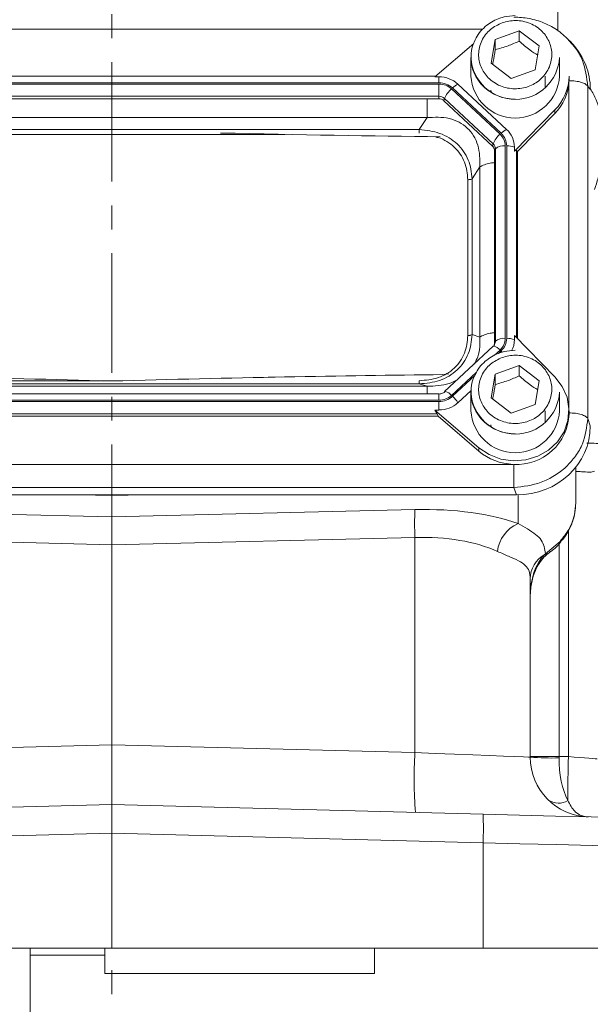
# Model space of a CAD drawing. Header units: inches. Extents: x 0.3 to 33.9, y 0.2 to 21.6.
# Tile 11 of 27: x 22.9 to 25.3, y 4.8 to 8.9. Entities that reach past the tile are written whole.
import ezdxf

# ---------------------------------------------------------------- set-up
doc = ezdxf.new("R2010")
doc.units = ezdxf.units.IN
doc.header["$MEASUREMENT"] = 0
doc.linetypes.add('CENTERX2', pattern=[0.8, 0.5, -0.1, 0.1, -0.1])
doc.layers.add('SLD-0', color=7, linetype='Continuous', lineweight=15)
doc.styles.add('SLDTEXTSTYLE0', font='TXT', dxfattribs={"width": 0.75})
doc.dimstyles.new('SLDDIMSTYLE0', dxfattribs={"dimtxt": 0.25, "dimasz": 0.13, "dimexe": 0, "dimexo": 0.0625, "dimgap": 0.0625, "dimtad": 0, "dimtih": 1, "dimtoh": 1, "dimrnd": 1e-09, "dimzin": 12, "dimdsep": 46, "dimtxsty": 'SLDTEXTSTYLE0', "dimsah": 1, "dimcen": 0.09, "dimadec": 0, "dimazin": 3, "dimtfac": 1, "dimtofl": 0, "dimtmove": 0, "dimatfit": 3, "dimfxl": 1, "dimfrac": 2, "dimtolj": 1, "dimtzin": 12, "dimarcsym": 0})

# ---------------------------------------------------------------- blocks, each defined once
blk = doc.blocks.new('_D_11')
at = {"layer": 'SLD-0'}
for p, q in [((23.369, 12.6045), (30.951, 12.6045)), ((30.826, 12.6045), (30.826, 9.2256)), ((30.3469, 8.8515), (30.2962, 8.8515)), ((30.2962, 8.8515), (30.2962, 8.4547)), ((31.3051, 8.8515), (31.3559, 8.8515)), ((31.3559, 8.8515), (31.3559, 8.4547)), ((30.2962, 8.4547), (30.3469, 8.4547)), ((31.3559, 8.4547), (31.3051, 8.4547)), ((30.826, 5.0249), (30.826, 8.4039)), ((26.866, 5.0249), (30.951, 5.0249))]:
    blk.add_line(p, q, dxfattribs=at)
for points in [[(30.826, 12.6045), (30.806, 12.4745), (30.846, 12.4745)], [(30.826, 5.0249), (30.846, 5.1549), (30.806, 5.1549)]]:
    blk.add_solid(points, dxfattribs=at)
at = {"layer": 'SLD-0', "char_height": 0.25, "attachment_point": 1, "style": 'SLDTEXTSTYLE0'}
for s, insert in [('7.58', (30.4012, 9.2246, -2.4475)), ('192.5', (30.4104, 8.7769, -2.4475))]:
    blk.add_mtext(s, dxfattribs=dict(at, insert=insert))

msp = doc.modelspace()

# ---------------------------------------------------------------- linework, layer by layer
at = {"color": 8, "linetype": 'Continuous', "lineweight": 15}
for p, q in [((25.1848, 10.3555), (25.1848, 8.8635)), ((24.8698, 8.8693), (21.7131, 8.8693)), ((25.2308, 7.2817), (25.2308, 8.651)), ((24.0428, 8.4291), (22.5951, 8.4291)), ((25.0119, 7.5783), (25.0119, 8.3618)), ((24.9191, 7.5054), (24.9428, 7.5275)), ((24.9355, 7.5127), (24.9471, 7.5235)), ((24.7395, 7.3378), (24.844, 7.4353)), ((24.7438, 7.3337), (24.8372, 7.4209)), ((22.0319, 7.399), (23.2697, 7.399)), ((23.2768, 7.399), (23.3611, 7.399)), ((24.6872, 7.3175), (24.6872, 7.3432)), ((25.0177, 6.8014), (25.0177, 6.9212)), ((23.319, 6.9183), (23.1805, 6.9211)), ((23.4574, 6.9211), (23.319, 6.9183)), ((25.2283, 5.8261), (25.2283, 6.7724)), ((25.1896, 6.7174), (25.1896, 5.8271))]:
    msp.add_line(p, q, dxfattribs=at)
at = {"color": 7, "linetype": 'Continuous', "lineweight": 15}
for p, q in [((24.922, 8.8268), (25.0229, 8.8629)), ((25.0229, 8.8629), (25.1068, 8.7995)), ((25.0229, 8.8629), (25.0229, 8.8199)), ((24.9051, 8.7272), (24.922, 8.8268)), ((24.922, 8.7838), (24.922, 8.8268)), ((25.2342, 8.8183), (25.2292, 8.824)), ((25.2467, 8.8067), (25.2353, 8.8193)), ((24.8326, 8.8103), (24.6694, 8.6707)), ((25.1068, 8.7995), (25.0899, 8.6999)), ((24.821, 8.7519), (24.821, 8.6737)), ((25.191, 8.6737), (25.191, 8.7519)), ((24.9891, 8.6637), (24.9051, 8.7272)), ((25.0899, 8.6999), (24.9891, 8.6637)), ((24.672, 8.673), (21.9649, 8.673)), ((24.6694, 8.6707), (24.6872, 8.6707)), ((24.6872, 8.6707), (24.6872, 8.646)), ((25.131, 8.6245), (25.131, 8.6737)), ((25.2309, 8.6542), (25.231, 8.6594)), ((25.231, 8.6594), (25.231, 8.6737)), ((24.6872, 8.646), (21.9498, 8.646)), ((24.6872, 8.6403), (21.9498, 8.6403)), ((24.6872, 8.5893), (24.6872, 8.6403)), ((24.9428, 8.4303), (24.7395, 8.6201)), ((24.9471, 8.4344), (24.7438, 8.6241)), ((24.9698, 8.4502), (24.7665, 8.64)), ((24.9045, 8.6146), (24.9048, 8.6073)), ((25.3096, 7.2406), (25.3096, 8.6305)), ((25.32, 8.619), (25.3096, 8.6305)), ((24.6872, 8.5893), (21.9498, 8.5893)), ((24.6872, 8.5786), (21.9498, 8.5786)), ((24.6872, 8.5786), (24.6872, 8.5893)), ((24.7077, 8.5707), (24.7102, 8.5804)), ((24.911, 8.3809), (24.7077, 8.5707)), ((24.9135, 8.3906), (24.7102, 8.5804)), ((25.0027, 8.3595), (25.1719, 8.5318)), ((25.1719, 8.5318), (25.1719, 8.5175)), ((24.6371, 8.4997), (21.9999, 8.4997)), ((24.605, 8.4499), (24.6371, 8.4997)), ((25.0155, 8.3582), (25.1719, 8.5175)), ((24.605, 8.4499), (22.0319, 8.4499)), ((24.911, 8.3809), (24.9135, 8.3906)), ((24.9195, 8.3618), (24.923, 8.3691)), ((24.923, 7.5639), (24.923, 8.3691)), ((24.9644, 7.5763), (24.9644, 8.3815)), ((24.9705, 7.5763), (24.9705, 8.3815)), ((25.0027, 8.3595), (25.0027, 8.3761)), ((24.9195, 7.5566), (24.9195, 8.3618)), ((25.0155, 8.3582), (25.0119, 8.3618)), ((25.0155, 7.5746), (25.0155, 8.3582)), ((24.8258, 8.2437), (24.8579, 8.2935)), ((24.8579, 7.5819), (24.8579, 8.2935)), ((24.8077, 7.5882), (24.8077, 8.2399)), ((24.8258, 7.592), (24.8258, 8.2437)), ((24.8258, 7.592), (24.8579, 7.5819)), ((25.0027, 7.5876), (25.0027, 7.571)), ((25.1719, 7.4153), (25.0027, 7.5876)), ((24.9141, 7.5432), (24.7108, 7.3534)), ((24.92, 7.5511), (24.9177, 7.544)), ((24.9199, 7.5509), (24.9194, 7.5499)), ((24.9195, 7.5566), (24.923, 7.5639)), ((24.922, 7.4264), (25.0229, 7.4625)), ((25.0229, 7.4625), (25.1068, 7.3991)), ((25.0229, 7.4625), (25.0229, 7.4195)), ((24.7287, 7.4275), (24.7015, 7.4245)), ((24.9051, 7.3268), (24.922, 7.4264)), ((24.922, 7.3834), (24.922, 7.4264)), ((21.9999, 7.3758), (24.6371, 7.3758)), ((22.0319, 7.3858), (24.605, 7.3858)), ((24.0016, 7.4139), (23.973, 7.4133)), ((24.605, 7.3858), (24.6371, 7.3758)), ((25.1068, 7.3991), (25.0899, 7.2995)), ((24.6872, 7.3445), (21.9498, 7.3445)), ((24.6872, 7.3432), (24.6872, 7.3445)), ((24.7665, 7.3071), (24.8213, 7.3582)), ((24.821, 7.3515), (24.821, 7.2734)), ((25.191, 7.2734), (25.191, 7.3515)), ((21.9498, 7.3175), (24.6872, 7.3175)), ((21.9498, 7.3118), (24.6872, 7.3118)), ((24.6872, 7.3118), (24.6872, 7.2764)), ((24.9891, 7.2634), (24.9051, 7.3268)), ((25.0899, 7.2995), (24.9891, 7.2634)), ((21.9575, 7.2608), (24.6794, 7.2608)), ((24.6694, 7.2764), (24.854, 7.1185)), ((24.6694, 7.2764), (24.6872, 7.2764)), ((24.6833, 7.2502), (24.6794, 7.2608)), ((25.131, 7.2242), (25.131, 7.2734)), ((25.231, 7.259), (25.231, 7.2734)), ((21.9536, 7.2502), (24.6833, 7.2502)), ((24.6833, 7.2502), (24.854, 7.1042)), ((24.9045, 7.2142), (24.9048, 7.2069)), ((25.32, 7.2098), (25.3096, 7.2406)), ((24.854, 7.1185), (24.854, 7.1042)), ((21.6399, 7.0491), (24.997, 7.0491)), ((25.259, 7.0365), (25.259, 7.0277)), ((25.259, 6.8875), (25.259, 7.0277)), ((21.6366, 6.9519), (25.0003, 6.9519)), ((25.0107, 6.9211), (25.0003, 6.9519)), ((21.6262, 6.9211), (25.0107, 6.9211)), ((23.319, 6.9183), (23.319, 6.9211)), ((23.319, 6.8294), (23.319, 6.9183)), ((22.0515, 6.8598), (23.319, 6.8294)), ((23.319, 6.8294), (24.5864, 6.8598)), ((23.319, 6.8294), (23.319, 6.7128)), ((23.319, 6.7128), (22.0515, 6.7432)), ((24.5864, 6.7432), (23.319, 6.7128)), ((24.5864, 5.8429), (24.5864, 6.7432)), ((25.1323, 6.6753), (25.194, 6.7268)), ((23.319, 5.876), (23.319, 6.7128)), ((25.127, 6.6701), (25.1323, 6.6753)), ((25.069, 6.5716), (25.069, 5.8239)), ((22.0515, 5.8429), (23.319, 5.876)), ((23.319, 5.876), (24.5864, 5.8429)), ((23.319, 5.876), (23.319, 5.6262)), ((25.069, 5.8271), (25.1896, 5.8271)), ((25.1896, 5.8271), (25.2283, 5.8261)), ((21.7666, 5.5855), (23.319, 5.6262)), ((23.319, 5.6262), (24.8713, 5.5855)), ((23.319, 5.5062), (23.319, 5.6262)), ((23.319, 5.5062), (21.7666, 5.4656)), ((23.319, 5.5062), (23.319, 5.0249)), ((24.8713, 5.4656), (23.319, 5.5062)), ((24.8713, 5.0249), (24.8713, 5.4656)), ((23.319, 5.0249), (21.7666, 5.0249)), ((22.9773, 5.0249), (22.9773, 4.06)), ((22.9773, 4.9949), (23.2893, 4.9949)), ((23.2893, 5.0249), (23.2893, 4.9195)), ((24.8713, 5.0249), (23.319, 5.0249)), ((24.4173, 5.0249), (24.4173, 4.9195)), ((25.7424, 5.0249), (24.8713, 5.0249)), ((23.2893, 4.9195), (23.2893, 4.9194)), ((23.2893, 4.9194), (24.4173, 4.9194)), ((24.4173, 4.9195), (24.4173, 4.9194))]:
    msp.add_line(p, q, dxfattribs=at)
at = {"color": 8, "linetype": 'Continuous', "lineweight": 15, "flags": 128}
for points in [[(24.9471, 7.5235), (24.9503, 7.5204), (24.952, 7.5187)], [(25.194, 6.7268), (25.1961, 6.7245), (25.1963, 6.7241)], [(25.1323, 6.6753), (25.1391, 6.6743), (25.1441, 6.676), (25.1441, 6.676)]]:
    msp.add_lwpolyline(points, dxfattribs=at)
at = {"color": 7, "linetype": 'Continuous', "lineweight": 15, "flags": 128}
for points in [[(24.854, 7.1185), (24.8968, 7.0897), (24.9455, 7.071), (24.9977, 7.0635), (25.0502, 7.0674), (25.1004, 7.0827), (25.1453, 7.1084), (25.1826, 7.1433), (25.2102, 7.1852), (25.2266, 7.232), (25.2308, 7.2811), (25.2227, 7.3298), (25.2027, 7.3753), (25.1719, 7.4153)], [(24.5864, 5.8429), (24.671, 5.8395), (24.7527, 5.8363), (24.829, 5.8333), (24.8977, 5.8306), (24.9569, 5.8283), (25.0049, 5.8264), (25.0401, 5.825), (25.0617, 5.8242), (25.069, 5.8239)], [(25.2283, 5.8261), (25.2521, 5.8242), (25.2748, 5.8224), (25.2957, 5.8208), (25.3139, 5.8193), (25.3288, 5.8182), (25.3399, 5.8173), (25.3467, 5.8168), (25.349, 5.8166)], [(24.8713, 5.5855), (25.0238, 5.5816), (25.1749, 5.5776), (25.3237, 5.5737), (25.4692, 5.5699), (25.6104, 5.5662), (25.7464, 5.5626), (25.8763, 5.5592), (25.9992, 5.556), (26.1143, 5.553), (26.221, 5.5502), (26.3183, 5.5477), (26.4058, 5.5454), (26.4829, 5.5433), (26.5489, 5.5416), (26.6036, 5.5402), (26.6465, 5.5391), (26.6773, 5.5383), (26.6959, 5.5378), (26.7021, 5.5376)], [(26.819, 5.4176), (26.813, 5.4178), (26.7952, 5.4182), (26.7655, 5.419), (26.7243, 5.42), (26.6717, 5.4213), (26.6081, 5.4228), (26.5338, 5.4247), (26.4492, 5.4267), (26.355, 5.4291), (26.2516, 5.4316), (26.1396, 5.4344), (26.0198, 5.4373), (25.8928, 5.4404), (25.7595, 5.4437), (25.6205, 5.4471), (25.4767, 5.4507), (25.329, 5.4543), (25.1783, 5.458), (25.0254, 5.4618), (24.8713, 5.4656)]]:
    msp.add_lwpolyline(points, dxfattribs=at)
at = {"color": 7, "linetype": 'Continuous', "lineweight": 15}
for centre, radius, start, end in [((25.0059, 8.7613), 0.1853, 183.4354, 357.0865), ((24.6878, 8.5543), 0.1163, 47.4097, 90.3072), ((25.006, 8.6831), 0.1852, 182.8938, 357.1062), ((25.0291, 8.6746), 0.2019, 315.0052, 359.767), ((24.8101, 8.5375), 0.1086, 130.5235, 156.7761), ((24.7966, 8.5727), 0.0737, 114.0482, 135.7262), ((25.0279, 8.6608), 0.2031, 315.1301, 357.2496), ((24.6874, 8.5555), 0.0338, 47.4123, 90.3048), ((24.6873, 8.5486), 0.0301, 47.4109, 90.3053), ((24.9999, 8.3829), 0.0737, 114.0489, 135.7252), ((24.9013, 8.3755), 0.1014, 0.3768, 47.4753), ((25.0133, 8.3477), 0.1086, 130.524, 156.776), ((24.8933, 8.3616), 0.0262, 0.378, 47.4741), ((24.8936, 8.3689), 0.0294, 0.3767, 47.4761), ((24.9574, 8.33), 0.052, 82.2101, 131.2626), ((24.9726, 8.2952), 0.0863, 69.6237, 91.4043), ((24.9167, 7.5396), 0.00441, 78.7133, 126.6302), ((24.8938, 7.5567), 0.0256, 330.8829, 359.9072), ((24.9574, 7.5248), 0.052, 82.2088, 131.264), ((24.9726, 7.4901), 0.0863, 69.624, 91.405), ((24.9034, 7.5712), 0.0993, 331.5161, 359.8973), ((24.7135, 7.3498), 0.00445, 77.9869, 126.5273), ((24.6413, 7.2231), 0.1508, 33.8555, 47.1912), ((25.0059, 7.3609), 0.1853, 183.4354, 357.0865), ((24.6878, 7.3928), 0.1163, 269.6935, 312.5897), ((25.006, 7.2827), 0.1852, 182.8938, 357.1062), ((25.0129, 7.2669), 0.2182, 266.7037, 357.9341), ((25.0047, 7.2825), 0.2335, 229.8038, 268.1234), ((26.3165, 6.8015), 1.7311, 178.0696, 181.9304), ((25.0801, 6.6651), 0.15, 114.5913, 172.4367), ((25.1841, 6.5701), 0.1152, 119.72, 179.2744), ((26.38, 5.7335), 1.7969, 176.5122, 184.4876), ((25.319, 5.8239), 0.25, 180, 268.5), ((25.1601, 7.0009), 1.1805, 265.5721, 271.4279), ((30.433, 5.6776), 5.2068, 178.3662, 180.3831), ((25.187, 5.705), 0.0736, 234.6855, 302.3147), ((23.7247, 5.5256), 1.1482, 357.0056, 2.9944)]:
    msp.add_arc(centre, radius, start, end, dxfattribs=at)
at = {"color": 8, "linetype": 'Continuous', "lineweight": 15}
for centre, radius, start, end in [((24.8986, 7.4875), 0.0596, 42.2443, 71.4596), ((24.8943, 7.564), 0.0288, 332.977, 359.9039), ((24.6952, 7.2975), 0.0599, 42.2915, 71.2844), ((25.1312, 6.6822), 0.0127, 250.7343, 306.6136)]:
    msp.add_arc(centre, radius, start, end, dxfattribs=at)
at = {"color": 7, "linetype": 'Continuous', "lineweight": 15}
for centre, major_axis, ratio, start_param, end_param in [((25.0011, 8.6101), (0.313, 0.0656), 0.927683, 6.091166, 6.782759), ((22.7441, 8.5759), (3.4384, -0.1121), 0.032567, 5.01757, 5.315642), ((24.9705, 8.317), (0.0413, 0.0448), 0.170211, 6.275096, 6.798785), ((23.8938, 7.2686), (3.4384, -0.1121), 0.032567, 1.739821, 2.177444), ((22.7441, 7.2686), (3.4384, 0.1121), 0.032567, 0.964148, 1.401772), ((24.6343, 7.2968), (0.0452, -0.0412), 0.184584, 0.341071, 0.86476), ((25.0011, 7.2188), (0.313, -0.0656), 0.927683, 4.934566, 6.475204), ((24.5646, 6.6192), (0.6249, 0.0274), 0.383235, 0.743044, 1.519084), ((24.569, 6.5026), (0.4998, 0.0303), 0.478472, 0.730819, 1.506859), ((25.194, 6.4974), (0, 0.2045), 0.611254, 0.565139, 1.570796), ((25.319, 5.8239), (0.0065, 0.2499), 0.517444, 1.596976, 2.39489), ((25.194, 5.8272), (0.0033, 0.25), 0.017441, 1.571481, 1.596748)]:
    msp.add_ellipse(centre, major_axis=major_axis, ratio=ratio, start_param=start_param, end_param=end_param, dxfattribs=at)
for points, knots in [([(25.006, 8.9267), (24.9904, 8.9257), (24.9686, 8.9243), (24.938, 8.915), (24.913, 8.9041), (24.8859, 8.8862), (24.8613, 8.8626), (24.8405, 8.833), (24.8265, 8.7983), (24.82, 8.7696), (24.8216, 8.7534), (24.8219, 8.7501)], [0, 0, 0, 0, 0.159957, 0.224206, 0.33095, 0.442386, 0.562768, 0.689969, 0.82379, 0.964719, 1, 1, 1, 1]), ([(24.9511, 8.8967), (24.9698, 8.9013), (24.9986, 8.9085), (25.0387, 8.9038), (25.0686, 8.8948), (25.096, 8.8801), (25.126, 8.8552), (25.1523, 8.8158), (25.161, 8.77), (25.1565, 8.7328), (25.1467, 8.7048), (25.131, 8.6793), (25.1044, 8.6513), (25.0621, 8.6268), (25.0132, 8.6186), (24.9733, 8.6228), (24.9433, 8.6319), (24.916, 8.6466), (24.8859, 8.6715), (24.8597, 8.7109), (24.8509, 8.7566), (24.8554, 8.7939), (24.8652, 8.8219), (24.881, 8.8473), (24.9074, 8.8758), (24.9339, 8.8885), (24.9511, 8.8967)], [0, 0, 0, 0, 0.059864, 0.09209, 0.125, 0.15791, 0.190136, 0.25, 0.309864, 0.34209, 0.375, 0.40791, 0.440136, 0.5, 0.559864, 0.59209, 0.625, 0.65791, 0.690136, 0.75, 0.809864, 0.84209, 0.875, 0.90791, 0.940136, 1, 1, 1, 1]), ([(25.2355, 8.819), (25.2195, 8.8345), (25.1874, 8.8655), (25.1281, 8.8971), (25.0649, 8.917), (25.0216, 8.9193), (25.0003, 8.9204)], [0, 0, 0, 0, 0.256761, 0.510731, 0.759485, 1, 1, 1, 1]), ([(24.922, 8.7838), (24.9401, 8.7887), (24.9737, 8.7978), (25.0073, 8.8129), (25.0229, 8.8199)], [0, 0, 0, 0, 0.534747, 1, 1, 1, 1]), ([(25.0229, 8.8199), (25.0379, 8.807), (25.0637, 8.7846), (25.0894, 8.7679), (25.1003, 8.7609)], [0, 0, 0, 0, 0.580035, 1, 1, 1, 1]), ([(24.9119, 8.7221), (24.9127, 8.7262), (24.9161, 8.7447), (24.9194, 8.7667), (24.922, 8.7838)], [0, 0, 0, 0, 0.221925, 1, 1, 1, 1]), ([(24.8219, 8.7501), (24.8222, 8.7395), (24.823, 8.7157), (24.8356, 8.6803), (24.8564, 8.6465), (24.8837, 8.619), (24.9125, 8.5999), (24.9403, 8.5878), (24.9705, 8.5791), (24.9926, 8.5778), (25.006, 8.577)], [0, 0, 0, 0, 0.115628, 0.260128, 0.403267, 0.54288, 0.671888, 0.768522, 0.860952, 1, 1, 1, 1]), ([(25.3096, 8.6305), (25.307, 8.6337), (25.3019, 8.6401), (25.2832, 8.6478), (25.2588, 8.6531), (25.2402, 8.6538), (25.2309, 8.6542)], [0, 0, 0, 0, 0.249999, 0.500001, 0.750001, 1, 1, 1, 1]), ([(24.6872, 8.646), (24.6978, 8.645), (24.719, 8.643), (24.7355, 8.6304), (24.7438, 8.6241)], [0, 0, 0, 0, 0.499999, 1, 1, 1, 1]), ([(24.6872, 8.6403), (24.697, 8.6394), (24.7166, 8.6375), (24.7318, 8.6259), (24.7395, 8.6201)], [0, 0, 0, 0, 0.5, 1, 1, 1, 1]), ([(24.8579, 8.2935), (24.858, 8.3244), (24.8581, 8.3702), (24.8336, 8.4245), (24.8068, 8.4578), (24.7715, 8.4824), (24.7151, 8.5037), (24.6685, 8.5013), (24.6371, 8.4997)], [0, 0, 0, 0, 0.257397, 0.381603, 0.5, 0.618394, 0.742603, 1, 1, 1, 1]), ([(24.8258, 8.2437), (24.8228, 8.2705), (24.8181, 8.3109), (24.791, 8.3591), (24.7637, 8.3908), (24.7296, 8.4164), (24.6778, 8.4419), (24.634, 8.4467), (24.605, 8.4499)], [0, 0, 0, 0, 0.248978, 0.376059, 0.5, 0.623945, 0.751023, 1, 1, 1, 1]), ([(24.9428, 8.4303), (24.949, 8.4232), (24.9614, 8.4089), (24.9634, 8.3906), (24.9644, 8.3815)], [0, 0, 0, 0, 0.500002, 1, 1, 1, 1]), ([(24.9471, 8.4344), (24.9538, 8.4266), (24.9672, 8.4112), (24.9694, 8.3914), (24.9705, 8.3815)], [0, 0, 0, 0, 0.500001, 1, 1, 1, 1]), ([(24.8077, 8.2399), (24.8095, 8.24), (24.8132, 8.2401), (24.8183, 8.2409), (24.8227, 8.2421), (24.8248, 8.2431), (24.8258, 8.2437)], [0, 0, 0, 0, 0.249999, 0.500001, 0.750001, 1, 1, 1, 1]), ([(24.605, 7.3858), (24.634, 7.3884), (24.6778, 7.3923), (24.7296, 7.4174), (24.7637, 7.4428), (24.791, 7.4747), (24.8181, 7.5234), (24.8228, 7.5646), (24.8258, 7.592)], [0, 0, 0, 0, 0.248978, 0.376059, 0.5, 0.623945, 0.751023, 1, 1, 1, 1]), ([(24.605, 7.399), (24.6319, 7.4013), (24.6725, 7.4046), (24.7207, 7.4274), (24.7521, 7.4509), (24.7772, 7.4802), (24.8016, 7.5252), (24.8053, 7.5631), (24.8077, 7.5882)], [0, 0, 0, 0, 0.250062, 0.376147, 0.5, 0.62379, 0.749938, 1, 1, 1, 1]), ([(24.8077, 7.5882), (24.8095, 7.5883), (24.8132, 7.5884), (24.8183, 7.5891), (24.8227, 7.5903), (24.8248, 7.5914), (24.8258, 7.592)], [0, 0, 0, 0, 0.249999, 0.500001, 0.750001, 1, 1, 1, 1]), ([(24.9644, 7.5763), (24.9634, 7.5672), (24.9614, 7.5489), (24.949, 7.5347), (24.9428, 7.5275)], [0, 0, 0, 0, 0.5, 1, 1, 1, 1]), ([(24.9705, 7.5763), (24.9694, 7.5665), (24.9672, 7.5467), (24.9538, 7.5312), (24.9471, 7.5235)], [0, 0, 0, 0, 0.500001, 1, 1, 1, 1]), ([(25.006, 7.5263), (24.9904, 7.5253), (24.9686, 7.5239), (24.938, 7.5146), (24.913, 7.5037), (24.8859, 7.4858), (24.8613, 7.4622), (24.8405, 7.4327), (24.8265, 7.3979), (24.82, 7.3693), (24.8216, 7.353), (24.8219, 7.3498)], [0, 0, 0, 0, 0.159957, 0.224206, 0.33095, 0.442386, 0.562768, 0.689969, 0.823791, 0.964719, 1, 1, 1, 1]), ([(24.9511, 7.4963), (24.9698, 7.501), (24.9986, 7.5081), (25.0387, 7.5034), (25.0686, 7.4944), (25.096, 7.4797), (25.126, 7.4548), (25.1523, 7.4154), (25.161, 7.3697), (25.1565, 7.3324), (25.1467, 7.3044), (25.131, 7.2789), (25.1044, 7.2509), (25.0621, 7.2264), (25.0132, 7.2182), (24.9733, 7.2224), (24.9433, 7.2315), (24.916, 7.2462), (24.8859, 7.2711), (24.8597, 7.3105), (24.8509, 7.3563), (24.8554, 7.3935), (24.8652, 7.4215), (24.881, 7.4469), (24.9074, 7.4754), (24.9339, 7.4881), (24.9511, 7.4963)], [0, 0, 0, 0, 0.059864, 0.09209, 0.125, 0.15791, 0.190136, 0.25, 0.309864, 0.34209, 0.375, 0.40791, 0.440136, 0.5, 0.559864, 0.59209, 0.625, 0.65791, 0.690136, 0.75, 0.809864, 0.84209, 0.875, 0.90791, 0.940136, 1, 1, 1, 1]), ([(24.922, 7.3834), (24.9401, 7.3883), (24.9737, 7.3974), (25.0073, 7.4125), (25.0229, 7.4195)], [0, 0, 0, 0, 0.534747, 1, 1, 1, 1]), ([(25.0229, 7.4195), (25.0379, 7.4066), (25.0637, 7.3843), (25.0894, 7.3675), (25.1003, 7.3605)], [0, 0, 0, 0, 0.580034, 1, 1, 1, 1]), ([(24.605, 7.399), (24.605, 7.3973), (24.605, 7.394), (24.605, 7.3901), (24.605, 7.3871), (24.605, 7.3862), (24.605, 7.3858)], [0, 0, 0, 0, 0.250002, 0.500002, 0.750016, 1, 1, 1, 1]), ([(24.9119, 7.3217), (24.9127, 7.3258), (24.9161, 7.3443), (24.9194, 7.3663), (24.922, 7.3834)], [0, 0, 0, 0, 0.221925, 1, 1, 1, 1]), ([(24.7144, 7.3542), (24.7125, 7.3526), (24.7089, 7.3494), (24.7022, 7.346), (24.6949, 7.3438), (24.6898, 7.3434), (24.6872, 7.3432)], [0, 0, 0, 0, 0.247393, 0.496502, 0.747361, 1, 1, 1, 1]), ([(24.7395, 7.3378), (24.7318, 7.332), (24.7166, 7.3204), (24.697, 7.3185), (24.6872, 7.3175)], [0, 0, 0, 0, 0.499999, 1, 1, 1, 1]), ([(24.7438, 7.3337), (24.7355, 7.3274), (24.719, 7.3149), (24.6978, 7.3128), (24.6872, 7.3118)], [0, 0, 0, 0, 0.5, 1, 1, 1, 1]), ([(24.8219, 7.3498), (24.8222, 7.3392), (24.823, 7.3153), (24.8356, 7.28), (24.8564, 7.2461), (24.8837, 7.2186), (24.9125, 7.1995), (24.9403, 7.1874), (24.9705, 7.1787), (24.9926, 7.1774), (25.006, 7.1767)], [0, 0, 0, 0, 0.115628, 0.260129, 0.403268, 0.54288, 0.671888, 0.768522, 0.860952, 1, 1, 1, 1]), ([(25.2309, 7.2643), (25.2402, 7.2639), (25.2588, 7.2633), (25.2832, 7.258), (25.3019, 7.2503), (25.307, 7.2438), (25.3096, 7.2406)], [0, 0, 0, 0, 0.25, 0.500001, 0.7499994, 1, 1, 1, 1]), ([(25.0003, 6.9519), (25.0393, 6.9565), (25.0995, 6.9636), (25.1712, 7.0003), (25.2201, 7.0374), (25.2597, 7.0829), (25.2985, 7.1494), (25.3052, 7.2047), (25.3096, 7.2406)], [0, 0, 0, 0, 0.2404185, 0.3711734, 0.5000001, 0.6288306, 0.7595817, 1, 1, 1, 1]), ([(25.0003, 6.9519), (25.0003, 6.9575), (25.0003, 6.9687), (25.0003, 6.9939), (25.0003, 7.0219), (25.0003, 7.04), (25.0003, 7.049)], [0, 0, 0, 0, 0.25, 0.500001, 0.75, 1, 1, 1, 1]), ([(25.194, 6.7268), (25.2069, 6.7431), (25.2358, 6.7797), (25.2561, 6.8364), (25.2582, 6.8742), (25.259, 6.8875)], [0, 0, 0, 0, 0.342388, 0.768147, 1, 1, 1, 1]), ([(25.1955, 6.7247), (25.2015, 6.7315), (25.2183, 6.7504), (25.2388, 6.7884), (25.2559, 6.8366), (25.2579, 6.8711), (25.2588, 6.888)], [0, 0, 0, 0, 0.14992, 0.419684, 0.714649, 1, 1, 1, 1]), ([(25.0177, 6.8014), (25.0313, 6.7938), (25.0603, 6.7775), (25.0926, 6.7561), (25.1242, 6.7257), (25.1291, 6.6953), (25.1323, 6.6753)], [0, 0, 0, 0, 0.18345, 0.390895, 0.601313, 1, 1, 1, 1]), ([(25.1439, 6.6763), (25.1484, 6.6796), (25.1668, 6.6931), (25.1853, 6.7091), (25.1959, 6.7238), (25.1963, 6.7243)], [0, 0, 0, 0, 0.2363514, 0.9760055, 1, 1, 1, 1]), ([(25.069, 6.5716), (25.068, 6.5821), (25.0661, 6.6034), (25.0495, 6.6271), (25.0209, 6.6463), (24.9814, 6.6631), (24.9476, 6.6778), (24.9314, 6.6848)], [0, 0, 0, 0, 0.193788, 0.392776, 0.597115, 0.80657, 1, 1, 1, 1]), ([(25.1367, 6.6702), (25.1386, 6.6718), (25.1408, 6.6738), (25.1435, 6.6755), (25.144, 6.6758)], [0, 0, 0, 0, 0.806608, 1, 1, 1, 1]), ([(25.069, 6.4974), (25.0692, 6.5056), (25.0699, 6.5317), (25.0777, 6.5738), (25.0957, 6.6192), (25.1167, 6.6517), (25.1331, 6.6667), (25.1388, 6.6719)], [0, 0, 0, 0, 0.1270504, 0.4073048, 0.6634574, 0.8833017, 1, 1, 1, 1]), ([(25.3124, 5.574), (25.3123, 5.574), (25.3122, 5.574), (25.312, 5.574), (25.3118, 5.574), (25.3113, 5.574), (25.3105, 5.5741), (25.3089, 5.5741), (25.3062, 5.5743), (25.3013, 5.5749), (25.2926, 5.5764), (25.2766, 5.5814), (25.2636, 5.5895), (25.2436, 5.6077), (25.2347, 5.6259), (25.2263, 5.6428)], [0, 0, 0, 0, 0.0032579, 0.0038929, 0.0048538, 0.008644, 0.0153972, 0.0274457, 0.0489834, 0.0876444, 0.1577036, 0.2876173, 0.5427061, 0.5737491, 1, 1, 1, 1])]:
    msp.add_open_spline(points, degree=3, knots=knots, dxfattribs=at)
at = {"color": 8, "linetype": 'Continuous', "lineweight": 15}
for points, knots in [([(25.3096, 8.6305), (25.305, 8.6672), (25.298, 8.7239), (25.2645, 8.7856), (25.2424, 8.8094), (25.2342, 8.8183)], [0, 0, 0, 0, 0.535498, 0.826735, 1, 1, 1, 1]), ([(25.3199, 8.6211), (25.329, 8.6056), (25.3537, 8.563), (25.3699, 8.4841), (25.3775, 8.3904), (25.3683, 8.2934), (25.3482, 8.2311), (25.3379, 8.1995)], [0, 0, 0, 0, 0.119207, 0.326756, 0.540737, 0.767288, 1, 1, 1, 1]), ([(24.6371, 8.4997), (24.6371, 8.5083), (24.6371, 8.5256), (24.6371, 8.5533), (24.6371, 8.5712), (24.6371, 8.5786)], [0, 0, 0, 0, 0.368962, 0.737928, 1, 1, 1, 1]), ([(24.605, 8.4354), (24.605, 8.4369), (24.605, 8.4403), (24.605, 8.4453), (24.605, 8.4483), (24.605, 8.4499)], [0, 0, 0, 0, 0.2898959, 0.6449444, 1, 1, 1, 1]), ([(24.8077, 8.2399), (24.8053, 8.2651), (24.8016, 8.3029), (24.7772, 8.3479), (24.7522, 8.3774), (24.7205, 8.4), (24.6941, 8.4152), (24.6773, 8.4174), (24.674, 8.4179)], [0, 0, 0, 0, 0.31994, 0.481261, 0.639724, 0.798107, 0.959508, 1, 1, 1, 1]), ([(24.8579, 8.2935), (24.8638, 8.2966), (24.8757, 8.3027), (24.8977, 8.309), (24.9135, 8.3111), (24.9195, 8.3118)], [0, 0, 0, 0, 0.38314, 0.766285, 1, 1, 1, 1]), ([(24.8354, 7.4697), (24.8407, 7.4796), (24.8596, 7.5152), (24.8586, 7.5539), (24.8579, 7.5819)], [0, 0, 0, 0, 0.276862, 1, 1, 1, 1]), ([(24.8579, 7.5819), (24.8638, 7.585), (24.8757, 7.5912), (24.8977, 7.5974), (24.9135, 7.5995), (24.9195, 7.6003)], [0, 0, 0, 0, 0.383141, 0.766283, 1, 1, 1, 1]), ([(24.6371, 7.3758), (24.6688, 7.3767), (24.7126, 7.378), (24.7518, 7.3967), (24.7627, 7.4018)], [0, 0, 0, 0, 0.723141, 1, 1, 1, 1]), ([(24.6371, 7.3758), (24.6371, 7.3733), (24.6371, 7.3682), (24.6371, 7.3563), (24.6371, 7.3465), (24.6371, 7.3445)], [0, 0, 0, 0, 0.441546, 0.883089, 1, 1, 1, 1]), ([(25.3048, 7.1373), (25.3152, 7.1373), (25.3485, 7.1373), (25.3849, 7.1349), (25.4036, 7.1367), (25.4064, 7.137)], [0, 0, 0, 0, 0.278063, 0.894205, 1, 1, 1, 1]), ([(25.3373, 7.0211), (25.3315, 7.019), (25.325, 7.0165), (25.3069, 7.0162), (25.2884, 7.0184), (25.2672, 7.0193), (25.259, 7.0197)], [0, 0, 0, 0, 0.34001, 0.380694, 0.758306, 1, 1, 1, 1])]:
    msp.add_open_spline(points, degree=3, knots=knots, dxfattribs=at)
at = {"layer": 'SLD-0', "linetype": 'CENTERX2', "lineweight": 0}
msp.add_line((23.319, 15.9322), (23.319, 2.501), dxfattribs=at)

# ---------------------------------------------------------------- dimensions: what is measured, and where the dimension line sits
at = {"layer": 'SLD-0'}
dim = msp.add_linear_dim(base=(30.826, 12.6045), p1=(26.816, 5.0249), p2=(23.319, 12.6045), angle=90, dimstyle='SLDDIMSTYLE0', dxfattribs=at)
dim.commit()
dim.dimension.update_dxf_attribs({"geometry": '_D_11', "text_midpoint": (30.826, 8.8147), "dimtype": 160})

doc.saveas('drawing.dxf')
